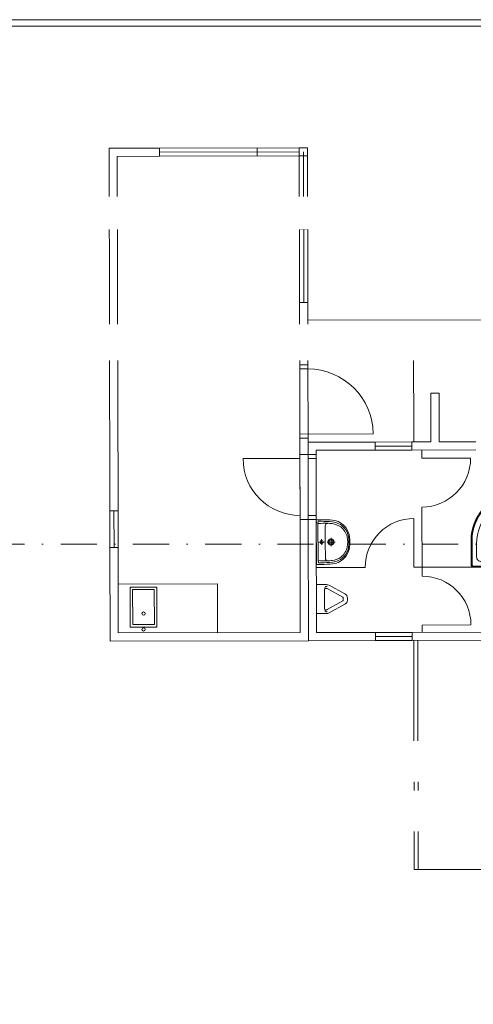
# Model space of a CAD drawing. Header units: millimetres. Extents: x -796345 to 3713765, y -2985421 to 2187451.
# Tile 212 of 256: x 440167 to 445749, y -5656 to 6446. Entities that reach past the tile are written whole.
import ezdxf
from ezdxf import colors
from ezdxf.entities.mleader import LeaderData, LeaderLine
from ezdxf.math import Vec2, Vec3

# ---------------------------------------------------------------- set-up
doc = ezdxf.new("R2010")
doc.units = ezdxf.units.MM
doc.linetypes.add('CENTERX2', pattern=[101.6, 63.5, -12.7, 12.7, -12.7])
doc.linetypes.add('DASHDOT', pattern=[25.4, 12.7, -6.35, 0, -6.35])
for name, color, linetype, lineweight in [('A99_N_osy', 1, 'CENTERX2', 9), ('A99_N_txt-popis-50', 240, 'Continuous', 9), ('A99_S_kce-rez-ten', 7, 'Continuous', 9)]:
    doc.layers.add(name, color=color, linetype=linetype, lineweight=lineweight)
doc.styles.add('A99_popis', font='isocpeur.ttf')

# ---------------------------------------------------------------- blocks, each defined once
blk = doc.blocks.new('rohova-kruh90')
at = {"lineweight": 0}
for points in [[(0, 0), (874, 0, 0.40794), (896, 22), (896, 330, 0.390394), (391, 892), (22, 896, 0.409143), (0, 874)], [(7, 22, 0.406743), (22, 7), (874, 7, 0.406734), (889, 22), (889, 330, 0.39027), (391, 885), (22, 889, 0.40753), (7, 874)], [(13, 22, 0.404377), (22, 13), (874, 13, 0.404372), (883, 22), (883, 330, 0.390143), (391, 878), (22, 883, 0.404372), (13, 874)], [(125, 829, 0.407116), (67, 771), (67, 125, 0.41872), (125, 67), (771, 67, 0.418721), (829, 125), (829, 289, 0.409609), (305, 829)]]:
    blk.add_lwpolyline(points, format="xyb", close=True, dxfattribs=at)
for radius in [41.1, 30.3]:
    blk.add_circle((193, 193), radius, dxfattribs=at)
for radius, start, end in [(620, 357.6545, 92.364), (485, 356.9971, 93.0214), (350, 355.833, 94.1855), (216, 353.2059, 96.8126)]:
    blk.add_arc((132, 132), radius, start, end, dxfattribs=at)
blk = doc.blocks.new('800-100')
at = {"linetype": 'Continuous', "lineweight": 0}
for p, q in [((0, -100), (0, 800)), ((50, 0), (-850, 0)), ((-800, -100), (-800, 0)), ((50, -100), (-850, -100))]:
    blk.add_line(p, q, dxfattribs=at)
blk.add_arc((0, 0), 800, 90, 180, dxfattribs=at)

msp = doc.modelspace()

# ---------------------------------------------------------------- linework, layer by layer
at = {"layer": 'A99_N_osy', "linetype": 'DASHDOT', "ltscale": 35}
msp.add_line((487349.6, 0), (296400, 0), dxfattribs=at)
at = {"layer": 'A99_S_kce-rez-ten', "lineweight": 9, "ltscale": 2}
for p, q in [((441267.6, 4865.7), (441887.6, 4867)), ((441887.6, 4867), (441267.6, 4865.7)), ((441267.6, 4865.7), (441887.6, 4867)), ((441887.6, 4867), (441267.6, 4865.7)), ((441277, 407.7), (441267.6, 4865.7)), ((441277, 407.7), (441267.6, 4865.7)), ((443707.6, 4870.8), (441887.6, 4867)), ((443707.6, 4870.8), (441887.6, 4867)), ((441887.8, 4767), (441887.6, 4867)), ((441887.8, 4767), (441887.6, 4867)), ((443087.8, 4769.5), (443087.6, 4869.5)), ((443087.8, 4769.5), (443087.6, 4869.5)), ((443711.6, 2970.8), (443707.6, 4870.8)), ((443707.6, 4870.8), (443711.6, 2970.8)), ((443707.8, 4770.8), (443707.6, 4870.8)), ((443711.6, 2970.8), (443707.6, 4870.8)), ((443707.6, 4870.8), (443711.6, 2970.8)), ((443707.8, 4770.8), (443707.6, 4870.8)), ((441887.8, 4767), (441367.8, 4765.9)), ((441887.8, 4767), (441367.8, 4765.9)), ((441367.8, 4765.9), (441377, 407.9)), ((441367.8, 4765.9), (441377, 407.9)), ((441887.7, 4817), (443607.7, 4820.6)), ((441887.7, 4817), (443607.7, 4820.6)), ((443607.8, 4770.6), (441887.8, 4767)), ((443607.8, 4770.6), (441887.8, 4767)), ((443607.8, 4770.6), (443611.6, 2970.6)), ((443607.8, 4770.6), (443611.6, 2970.6)), ((443661.6, 2970.7), (443657.7, 4820.7)), ((443661.6, 2970.7), (443657.7, 4820.7)), ((443613.2, 2202.6), (443611.6, 2970.6)), ((443613.2, 2202.6), (443611.6, 2970.6)), ((443711.6, 2970.8), (443713.2, 2202.8)), ((443711.6, 2970.8), (443713.2, 2202.8)), ((455520, 2777.8), (443712, 2752.8)), ((455520, 2777.8), (443712, 2752.8)), ((443712.7, 2452.8), (454012.7, 2474.6)), ((443712.7, 2452.8), (454012.7, 2474.6)), ((445015.2, 1255.6), (445012.7, 2455.6)), ((445015.2, 1255.6), (445012.7, 2455.6)), ((443713.2, 2202.8), (443613.2, 2202.6)), ((443713.2, 2202.8), (443613.2, 2202.6)), ((445226.7, 1856), (445326.7, 1856.2)), ((445226.7, 1856), (445326.7, 1856.2)), ((445227.9, 1256), (445226.7, 1856)), ((445227.9, 1256), (445226.7, 1856)), ((445327.9, 1256.2), (445326.7, 1856.2)), ((445327.9, 1256.2), (445326.7, 1856.2)), ((443715.1, 1302.8), (443615.1, 1302.6)), ((443715.1, 1302.8), (443615.1, 1302.6)), ((444540.7, 1254.6), (443715.2, 1252.8)), ((444540.7, 1254.6), (443715.2, 1252.8)), ((444540.7, 1254.6), (443715.2, 1252.8)), ((444540.7, 1254.6), (443715.2, 1252.8)), ((443715.5, 1102.8), (443715.2, 1252.8)), ((443715.5, 1102.8), (443715.2, 1252.8)), ((444990.7, 1255.5), (444540.7, 1254.6)), ((444990.7, 1255.5), (444540.7, 1254.6)), ((444540.9, 1154.6), (444540.7, 1254.6)), ((444540.9, 1154.6), (444540.7, 1254.6)), ((445227.9, 1256), (444990.7, 1255.5)), ((444990.7, 1255.5), (444990.9, 1155.5)), ((444990.7, 1255.5), (444990.9, 1155.5)), ((445777.9, 1257.2), (445327.9, 1256.2)), ((443715.5, 1102.8), (443615.5, 1102.6)), ((443715.5, 1102.8), (443615.5, 1102.6)), ((443715.5, 1102.8), (443615.5, 1102.6)), ((443715.5, 1102.8), (443615.5, 1102.6)), ((443615.6, 1052.6), (443615.5, 1102.6)), ((443615.6, 1052.6), (443615.5, 1102.6)), ((443615.6, 1052.6), (443615.5, 1102.6)), ((443615.6, 1052.6), (443615.5, 1102.6)), ((443717.2, 302.8), (443715.4, 1177.8)), ((443717.2, 302.8), (443715.4, 1177.8)), ((443715.5, 1102.8), (443815.5, 1103)), ((443715.5, 1102.8), (443815.5, 1103)), ((443815.4, 1153), (444540.9, 1154.6)), ((443815.4, 1153), (444540.9, 1154.6)), ((443815.4, 1153), (443815.5, 1103)), ((443815.4, 1153), (443815.5, 1103)), ((443815.4, 1153), (443815.5, 1103)), ((443815.4, 1153), (443815.5, 1103)), ((443815.6, 1053), (443815.5, 1103)), ((443815.6, 1053), (443815.5, 1103)), ((444990.8, 1205.5), (444540.8, 1204.6)), ((444990.8, 1205.5), (444540.8, 1204.6)), ((444990.9, 1155.5), (444540.9, 1154.6)), ((444990.9, 1155.5), (444540.9, 1154.6)), ((444990.9, 1155.5), (445778.1, 1157.2)), ((444990.9, 1155.5), (445778.1, 1157.2)), ((445115.6, 1055.8), (445115.4, 1155.8)), ((445115.6, 1055.8), (445115.4, 1155.8)), ((443615.6, 1052.6), (442915.6, 1051.1)), ((443615.6, 1052.6), (442915.6, 1051.1)), ((443615.6, 1052.6), (442915.6, 1051.1)), ((443615.6, 1052.6), (442915.6, 1051.1)), ((443617.1, 352.6), (443615.6, 1052.6)), ((443617.2, 302.6), (443615.6, 1052.6)), ((443617.1, 352.6), (443615.6, 1052.6)), ((443617.2, 302.6), (443615.6, 1052.6)), ((443715.6, 1052.8), (443815.6, 1053)), ((443715.6, 1052.8), (443815.6, 1053)), ((443817.1, 353), (443815.6, 1053)), ((443817.1, 353), (443815.6, 1053)), ((445715.6, 1057.1), (445115.6, 1055.8)), ((445715.6, 1057.1), (445115.6, 1055.8)), ((441277, 407.7), (441377, 407.9)), ((441277, 407.7), (441377, 407.9)), ((441277, 407.7), (441278, -42.3)), ((441277, 407.7), (441278, -42.3)), ((441328, -42.2), (441327, 407.8)), ((441328, -42.2), (441327, 407.8)), ((441377, 407.9), (441378, -42.1)), ((441377, 407.9), (441378, -42.1)), ((445118.7, -394.2), (445116.9, 455.8)), ((445118.7, -394.2), (445116.9, 455.8)), ((443617.2, 302.6), (443617.1, 352.6)), ((443617.2, 302.6), (443617.1, 352.6)), ((443717.2, 302.8), (443617.2, 302.6)), ((443617.2, 302.6), (443717.2, 302.8)), ((443717.2, 302.8), (443617.2, 302.6)), ((443717.2, 302.8), (443617.2, 302.6)), ((443617.2, 302.6), (443717.2, 302.8)), ((443717.2, 302.8), (443617.2, 302.6)), ((443617.2, 302.6), (443617.3, 252.6)), ((443617.2, 302.6), (443620.2, -1087.4)), ((443617.2, 302.6), (443617.3, 252.6)), ((443617.2, 302.6), (443620.2, -1087.4)), ((443717.1, 352.8), (443817.1, 353)), ((443717.1, 352.8), (443817.1, 353)), ((443717.2, 302.8), (443817.2, 303)), ((443717.2, 302.8), (443817.2, 303)), ((443717.2, 302.8), (443720.4, -1187.2)), ((443720.4, -1187.2), (443717.2, 302.8)), ((443717.2, 302.8), (443720.4, -1187.2)), ((443717.2, 302.8), (443720.4, -1187.2)), ((443720.4, -1187.2), (443717.2, 302.8)), ((443717.2, 302.8), (443720.4, -1187.2)), ((443817.2, 303), (443817.1, 353)), ((443817.2, 303), (443817.1, 353)), ((443820.2, -1087), (443817.2, 303)), ((443820.2, -1087), (443817.2, 303)), ((445017.2, 315.6), (445018.5, -284.4)), ((445017.2, 315.6), (445018.5, -284.4)), ((441378, -42.1), (441278, -42.3)), ((441378, -42.1), (441278, -42.3)), ((441280.4, -1192.3), (441278, -42.3)), ((441280.4, -1192.3), (441278, -42.3)), ((441378, -42.1), (441380.2, -1092.1)), ((441378, -42.1), (441380.2, -1092.1)), ((444418.5, -285.7), (443818.5, -287)), ((444418.5, -285.7), (443818.5, -287)), ((445118.5, -284.2), (445018.5, -284.4)), ((445118.5, -284.2), (445018.5, -284.4)), ((445118.5, -284.2), (446618.5, -281)), ((445118.5, -284.2), (446618.5, -281)), ((441378.9, -492.1), (442601.9, -489.5)), ((441378.9, -492.1), (442601.9, -489.5)), ((442601.9, -489.5), (442603.2, -1089.5)), ((442601.9, -489.5), (442603.2, -1089.5)), ((441380.2, -1092.1), (443620.2, -1087.4)), ((441380.2, -1092.1), (443620.2, -1087.4)), ((444545.6, -1085.4), (443820.2, -1087)), ((444545.6, -1085.4), (443820.2, -1087)), ((444995.6, -1084.5), (444545.6, -1085.4)), ((444995.6, -1084.5), (444545.6, -1085.4)), ((444545.6, -1085.4), (444545.8, -1185.4)), ((444545.6, -1085.4), (444545.8, -1185.4)), ((447920.2, -1078.3), (444995.6, -1084.5)), ((447920.2, -1078.3), (444995.6, -1084.5)), ((444995.8, -1184.5), (444995.6, -1084.5)), ((444995.8, -1184.5), (444995.6, -1084.5)), ((445720, -993), (445120, -994.2)), ((445720, -993), (445120, -994.2)), ((445120.2, -1084.2), (445120, -994.2)), ((445120.2, -1084.2), (445120, -994.2)), ((443720.4, -1187.2), (441280.4, -1192.3)), ((443720.4, -1187.2), (441280.4, -1192.3)), ((444545.8, -1185.4), (443720.4, -1187.2)), ((444545.8, -1185.4), (443720.4, -1187.2)), ((444995.7, -1134.5), (444545.7, -1135.4)), ((444995.7, -1134.5), (444545.7, -1135.4)), ((444995.8, -1184.5), (444545.8, -1185.4)), ((444995.8, -1184.5), (444545.8, -1185.4)), ((448020.4, -1178.1), (444995.8, -1184.5)), ((448020.4, -1178.1), (444995.8, -1184.5)), ((445021.8, -3951.4), (445015.9, -1184.4)), ((445021.8, -4000), (445015.9, -1184.4)), ((445071.8, -3951.3), (445065.9, -1184.3)), ((445071.8, -3951.3), (445065.9, -1184.3)), ((445071.9, -4001.3), (445071.4, -3784.3)), ((445071.9, -4001.3), (445071.4, -3784.3)), ((446571.9, -3998.1), (445021.8, -4000)), ((446571.9, -3998.1), (445071.9, -4001.3))]:
    msp.add_line(p, q, dxfattribs=at)
at = {"layer": 'A99_S_kce-rez-ten', "lineweight": 5, "ltscale": 2}
for p, q in [((443817.2, 303), (443817.3, 253)), ((443817.2, 303), (443817.3, 253)), ((443817.2, 300.2), (443876.8, 300.3)), ((443817.2, 300.2), (443876.8, 300.3)), ((443818.4, -249.8), (443817.2, 300.2)), ((443818.4, -249.8), (443817.2, 300.2)), ((443837.3, 253), (443841.5, 280.3)), ((443837.3, 253), (443841.5, 280.3)), ((443838.3, -202.5), (443837.3, 253)), ((443838.3, -202.5), (443837.3, 253)), ((443876.8, 280.3), (443841.5, 280.3)), ((443876.8, 280.3), (443841.5, 280.3)), ((443927.8, 25.4), (443927.4, 225.4)), ((443927.8, 25.4), (443927.4, 225.4)), ((443918.7, 25.4), (443846.9, 25.3)), ((443918.7, 25.4), (443846.9, 25.3)), ((443882.7, 61.2), (443882.9, -10.5)), ((443882.7, 61.2), (443882.9, -10.5)), ((443927.8, 25.4), (443928.2, -174.6)), ((443927.8, 25.4), (443928.2, -174.6)), ((444048.8, 25.7), (443948.8, 25.5)), ((444048.8, 25.7), (443948.8, 25.5)), ((443998.7, 75.6), (443998.9, -24.4)), ((443998.7, 75.6), (443998.9, -24.4)), ((443838.3, -202.5), (443842.5, -229.7)), ((443838.3, -202.5), (443842.5, -229.7)), ((443877.9, -229.7), (443842.5, -229.7)), ((443877.9, -229.7), (443842.5, -229.7)), ((443878, -249.7), (443818.4, -249.8)), ((443878, -249.7), (443818.4, -249.8))]:
    msp.add_line(p, q, dxfattribs=at)
at = {"layer": 'A99_S_kce-rez-ten', "lineweight": 5}
for p, q in [((443818.9, -497.8), (443942.7, -497.5)), ((443819.7, -853.6), (443818.9, -497.8)), ((443918.9, -675.5), (443918.6, -565.1)), ((443942.8, -543.5), (443921.3, -543.6)), ((444142.6, -651.3), (443949.4, -545.2)), ((443976.1, -505.9), (444169.2, -612.1)), ((443918.9, -675.5), (443919.1, -785.8)), ((444142.7, -698.7), (443950, -805.6)), ((444148.7, -675), (444148.7, -661.1)), ((444148.7, -675), (444148.7, -688.9)), ((444199.7, -661), (444199.8, -674.9)), ((444199.8, -674.9), (444199.8, -688.8)), ((443943.3, -807.3), (443921.9, -807.4)), ((444169.4, -737.8), (443976.8, -844.8)), ((443943.4, -853.3), (443819.7, -853.6))]:
    msp.add_line(p, q, dxfattribs=at)
at = {"layer": 'A99_S_kce-rez-ten', "lineweight": 9, "ltscale": 2}
for points in [[(446334.9, 3346), (446334.9, 3346), (446334.9, 6445.7), (438880, 6445.7), (438880, 6445.7)], [(438880, 6365.7), (438880, 6365.7), (446254.9, 6365.7), (446254.9, 3280), (446254.9, 3280)], [(443609.7, 3870.6), (443709.7, 3870.8)], [(443609.7, 3870.6), (443709.7, 3870.8)], [(443611.6, 2970.6), (443711.6, 2970.8)], [(443611.6, 2970.6), (443711.6, 2970.8)], [(443615.5, 1102.6), (443615.1, 1302.6)], [(443615.5, 1102.6), (443615.1, 1302.6)], [(443715.5, 1102.8), (443715.1, 1302.8)], [(443715.5, 1102.8), (443715.1, 1302.8)]]:
    msp.add_lwpolyline(points, dxfattribs=at)
for points in [[(443607.8, 4770.6), (443707.8, 4770.8), (443707.6, 4870.8), (443607.6, 4870.6)], [(443607.8, 4770.6), (443707.8, 4770.8), (443707.6, 4870.8), (443607.6, 4870.6)], [(441854.8, -1019.3), (441527.7, -1020), (441526.6, -527.8), (441853.8, -527.1)], [(441854.8, -1019.3), (441527.7, -1020), (441526.6, -527.8), (441853.8, -527.1)], [(441824.7, -989.3), (441557.6, -989.9), (441556.7, -557.7), (441823.8, -557.2)], [(441824.7, -989.3), (441557.6, -989.9), (441556.7, -557.7), (441823.8, -557.2)]]:
    msp.add_lwpolyline(points, close=True, dxfattribs=at)
at = {"layer": 'A99_S_kce-rez-ten', "lineweight": 5, "ltscale": 2}
msp.add_lwpolyline([(443817.5, 253), (443817.3, 253)], dxfattribs=at)
msp.add_lwpolyline([(443817.5, 253), (443817.3, 253)], dxfattribs=at)
for centre, radius in [((443882.8, 25.3), 20), ((443882.8, 25.3), 20), ((443998.8, 25.6), 37.5), ((443998.8, 25.6), 37.5), ((443998.8, 25.6), 25), ((443998.8, 25.6), 25)]:
    msp.add_circle(centre, radius, dxfattribs=at)
at = {"layer": 'A99_S_kce-rez-ten', "lineweight": 9, "ltscale": 2}
for centre in [(441690.9, -854.2), (441690.9, -854.2), (441691.3, -1049), (441691.3, -1049)]:
    msp.add_circle(centre, 20.1, dxfattribs=at)
for centre, radius, start, end in [((443615.6, 1052.6), 700, 180.12122, 270.12122), ((443615.6, 1052.6), 700, 180.12122, 270.12122), ((443615.6, 1052.6), 700, 180.12122, 270.12122), ((443615.6, 1052.6), 700, 180.12122, 270.12122), ((445115.6, 1055.8), 600, 270.12122, 0.12122), ((445115.6, 1055.8), 600, 270.12122, 0.12122), ((445018.5, -284.4), 600, 90.12122, 180.12122), ((445018.5, -284.4), 600, 90.12122, 180.12122), ((445120, -994.2), 600, 0.12122, 90.12122), ((445120, -994.2), 600, 0.12122, 90.12122)]:
    msp.add_arc(centre, radius, start, end, dxfattribs=at)
at = {"layer": 'A99_S_kce-rez-ten', "lineweight": 5, "ltscale": 2}
for centre, radius, start, end in [((443924.9, -1065.4), 1321.3, 88.59431, 93.80045), ((443924.9, -1065.4), 1321.3, 88.59431, 93.80045), ((443873.1, -1222.8), 1523.1, 84.61399, 89.85945), ((443873.1, -1222.8), 1523.1, 84.61399, 89.85945), ((443873.1, -1222.8), 1503.1, 84.60327, 89.85772), ((443873.1, -1222.8), 1503.1, 84.60327, 89.85772), ((443957.4, 225.5), 30, 90.12122, 180.12122), ((443957.4, 225.5), 30, 90.12122, 180.12122), ((443969.9, 58.5), 197.3, 78.00989, 93.64991), ((443969.9, 58.5), 197.3, 78.00989, 93.64991), ((443989.5, 36.4), 216.3, 53.8824, 84.33061), ((443989.5, 36.4), 216.3, 53.8824, 84.33061), ((443988.4, 41.5), 233.7, 42.29439, 83.59166), ((443988.4, 41.5), 233.7, 42.29439, 83.59166), ((443995, 64.3), 230.3, 37.10844, 84.7609), ((443995, 64.3), 230.3, 37.10844, 84.7609), ((443990.8, 39.7), 212.8, 13.06762, 53.63637), ((443990.8, 39.7), 212.8, 13.06762, 53.63637), ((444005.7, 57.5), 210.1, 8.30544, 42.22648), ((444005.7, 57.5), 210.1, 8.30544, 42.22648), ((443997, 63.6), 229.1, 6.09345, 37.54533), ((443997, 63.6), 229.1, 6.09345, 37.54533), ((443802.4, 25.2), 400.7, 351.24317, 8.99926), ((443802.4, 25.2), 400.7, 351.24317, 8.99926), ((443817.8, 25.2), 400.7, 351.24317, 8.99926), ((443817.8, 25.2), 400.7, 351.24317, 8.99926), ((443829.2, 25.2), 400.7, 351.24317, 8.99926), ((443829.2, 25.2), 400.7, 351.24317, 8.99926), ((443990.9, 11.4), 212.8, 306.60607, 347.17482), ((443990.9, 11.4), 212.8, 306.60607, 347.17482), ((444005.8, -6.3), 210.1, 318.01596, 351.937), ((444005.8, -6.3), 210.1, 318.01596, 351.937), ((443997.2, -12.4), 229.1, 322.69711, 354.14899), ((443997.2, -12.4), 229.1, 322.69711, 354.14899), ((443920.3, 1118.3), 1323.4, 266.44595, 271.64416), ((443920.3, 1118.3), 1323.4, 266.44595, 271.64416), ((443867.8, 1273.4), 1503.1, 270.38472, 275.63917), ((443867.8, 1273.4), 1503.1, 270.38472, 275.63917), ((443958.2, -174.5), 30, 180.12122, 270.12122), ((443958.2, -174.5), 30, 180.12122, 270.12122), ((443970, -7.5), 197.3, 266.59252, 282.23255), ((443970, -7.5), 197.3, 266.59252, 282.23255), ((443989.6, 14.7), 216.3, 275.91183, 306.36003), ((443989.6, 14.7), 216.3, 275.91183, 306.36003), ((443988.5, 9.7), 233.7, 276.65078, 317.94804), ((443988.5, 9.7), 233.7, 276.65078, 317.94804), ((443995.2, -13.1), 230.3, 275.48154, 323.134), ((443995.2, -13.1), 230.3, 275.48154, 323.134), ((443867.8, 1273.4), 1523.1, 270.38299, 275.62844), ((443867.8, 1273.4), 1523.1, 270.38299, 275.62844)]:
    msp.add_arc(centre, radius, start, end, dxfattribs=at)
at = {"layer": 'A99_S_kce-rez-ten', "lineweight": 5, "extrusion": (0, 0, -1)}
for centre, major_axis, start_param, end_param in [((444023.7, -564.9), (105.1, 0.2), 3.1415927, 3.5486335), ((443942.2, -533.4), (16.4, 0), 3.5486335, 5.2875666), ((443942.8, -555), (63.8, 0.1), -1.5707963, -1.0206213), ((443942.8, -555), (12.8, 0), 4.712389, 5.262564), ((444135.9, -661.1), (12.8, 0), -1.0206213, 0), ((444136, -688.9), (12.8, 0), 0, 1.0206213), ((444135.9, -661.1), (63.8, 0.1), -1.0206213, 0), ((444136, -688.9), (63.8, 0.1), 0, 1.0206213), ((444024.2, -785.6), (105.1, 0.2), 2.7345519, 3.1415927), ((443942.8, -817.4), (16.4, 0), 0.9956187, 2.7345519), ((443943.3, -795.8), (12.8, 0), 1.0206213, 1.5707963), ((443943.3, -795.8), (63.8, 0.1), 1.0206213, 1.5707963)]:
    msp.add_ellipse(centre, major_axis=major_axis, ratio=0.900435, start_param=start_param, end_param=end_param, dxfattribs=at)

# ---------------------------------------------------------------- block references
at = {"layer": 'A99_S_kce-rez-ten', "lineweight": 9, "ltscale": 2, "rotation": 270.1212188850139}
msp.add_blockref('800-100', (443715, 1352.8), dxfattribs=at)
msp.add_blockref('800-100', (443715, 1352.8), dxfattribs=at)
at = {"layer": 'A99_S_kce-rez-ten', "lineweight": 9, "ltscale": 2, "xscale": -1, "rotation": 0.1212188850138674}
msp.add_blockref('rohova-kruh90', (446618.5, -281), dxfattribs=at)
msp.add_blockref('rohova-kruh90', (446618.5, -281), dxfattribs=at)

# ---------------------------------------------------------------- leaders
at = {"layer": 'A99_N_txt-popis-50', "lineweight": 9}
ml = msp.add_multileader_mtext('Standard', dxfattribs=at)
ml.set_content('\\A1;{\\C256;výměna stávajících sekčních vrat za nová  }', color=1, style='A99_popis')
ml.set_leader_properties(color=256, linetype='ByLayer', lineweight=-1)
ml.build(insert=Vec2(0, 0))
ml.multileader.update_dxf_attribs({"dogleg_length": 6.4, "arrow_head_size": 200, "scale": 200})
ctx = ml.context
ctx.base_point, ctx.scale, ctx.char_height, ctx.arrow_head_size, ctx.landing_gap_size, ctx.plane_origin = Vec3(2700, 5010), 200, 400, 200, 400, Vec3(2512.5, -3085)
notes = []
notes.append((ctx, [(0, (1, 1, 0), (1420, 5010), (1, 0), 1280, [(0, [(-175, 5010)], 0, [])])]))
ctx.mtext.insert, ctx.mtext.width, ctx.mtext.flow_direction = Vec3(3100, 5210.2), 5995, 5
ml = msp.add_multileader_mtext('Standard', dxfattribs=at)
ml.set_content('\\A1;{\\C256;demontáž oplocení}', color=1, style='A99_popis')
ml.set_leader_properties(color=256, linetype='ByLayer', lineweight=-1)
ml.build(insert=Vec2(0, 0))
ml.multileader.update_dxf_attribs({"dogleg_length": 1, "arrow_head_size": 300, "scale": 200})
ctx = ml.context
ctx.base_point, ctx.scale, ctx.char_height, ctx.arrow_head_size, ctx.landing_gap_size, ctx.plane_origin = Vec3(403660, -5325), 200, 500, 300, 250, Vec3(407330, -12791)
notes.append((ctx, [(1, (1, 1, 0), (410295, -5325), (-1, 0), 585, [(0, [(410295, -4500)], 0, [])])]))
ctx.mtext.insert, ctx.mtext.width, ctx.mtext.defined_height, ctx.mtext.flow_direction = Vec3(403910, -5000), 5760, 2293.3, 5
ctx.mtext.has_bg_fill, ctx.mtext.bg_color, ctx.mtext.bg_scale_factor, ctx.mtext.bg_transparency, ctx.mtext.use_window_bg_color = 1, -1073741824, 1, 0, 1
for ctx, leaders in notes:
    for number, flags, end, landing, length, lines in leaders:
        leader = LeaderData()
        leader.index, (leader.has_last_leader_line, leader.has_dogleg_vector, leader.attachment_direction) = number, flags
        leader.last_leader_point, leader.dogleg_vector, leader.dogleg_length = Vec3(end), Vec3(landing), length
        for number, points, colour, breaks in lines:
            line = LeaderLine()
            line.index, line.vertices, line.color, line.breaks = number, Vec3.list(points), colors.encode_raw_color(colour), breaks
            leader.lines.append(line)
        ctx.leaders.append(leader)

# ---------------------------------------------------------------- next in the draw order: leaders
ml = msp.add_multileader_mtext('Standard', dxfattribs=at)
ml.set_content('\\A1;{\\C256;výměna vrat}', color=1, style='A99_popis')
ml.set_leader_properties(color=256, linetype='ByLayer', lineweight=-1)
ml.build(insert=Vec2(0, 0))
ml.multileader.update_dxf_attribs({"dogleg_length": 1, "arrow_head_size": 200, "scale": 200})
ctx = ml.context
ctx.base_point, ctx.scale, ctx.char_height, ctx.arrow_head_size, ctx.landing_gap_size, ctx.plane_origin = Vec3(300930, 4010), 200, 400, 200, 250, Vec3(303735, -5025.8)
notes = []
notes.append((ctx, [(0, (1, 1, 0), (300285, 4010), (1, 0), 645, [(0, [(299765, 4010)], 0, [])])]))
ctx.mtext.insert, ctx.mtext.width, ctx.mtext.defined_height, ctx.mtext.flow_direction = Vec3(301180, 4270), 3255, 1693.3, 5
ctx.mtext.has_bg_fill, ctx.mtext.bg_color, ctx.mtext.bg_scale_factor, ctx.mtext.bg_transparency, ctx.mtext.use_window_bg_color = 1, -1073741824, 1, 0, 1
ml = msp.add_multileader_mtext('Standard', dxfattribs=at)
ml.set_content('\\A1;{\\C256;demontáž stěnových panelů PUR, tl.40mm, včetně výplní otvorů a klempířských výrobků}', color=1, style='A99_popis')
ml.set_leader_properties(color=256, linetype='ByLayer', lineweight=-1)
ml.build(insert=Vec2(0, 0))
ml.multileader.update_dxf_attribs({"dogleg_length": 1, "arrow_head_size": 300, "scale": 200})
ctx = ml.context
ctx.base_point, ctx.scale, ctx.char_height, ctx.arrow_head_size, ctx.landing_gap_size, ctx.plane_origin = Vec3(301405, -3355), 200, 500, 300, 250, Vec3(314625, -10211)
notes.append((ctx, [(1, (1, 1, 0), (317590, -3355), (-1, 0), 585, [(0, [(317590, -890)], 0, [])])]))
ctx.mtext.insert, ctx.mtext.width, ctx.mtext.flow_direction = Vec3(301655, -3030), 15225, 5
ctx.mtext.has_bg_fill, ctx.mtext.bg_color, ctx.mtext.bg_scale_factor, ctx.mtext.bg_transparency, ctx.mtext.use_window_bg_color = 1, -1073741824, 1, 0, 1
for ctx, leaders in notes:
    for number, flags, end, landing, length, lines in leaders:
        leader = LeaderData()
        leader.index, (leader.has_last_leader_line, leader.has_dogleg_vector, leader.attachment_direction) = number, flags
        leader.last_leader_point, leader.dogleg_vector, leader.dogleg_length = Vec3(end), Vec3(landing), length
        for number, points, colour, breaks in lines:
            line = LeaderLine()
            line.index, line.vertices, line.color, line.breaks = number, Vec3.list(points), colors.encode_raw_color(colour), breaks
            leader.lines.append(line)
        ctx.leaders.append(leader)

# ---------------------------------------------------------------- next in the draw order: leaders
ml = msp.add_multileader_mtext('Standard', dxfattribs=at)
ml.set_content('\\A1;{\\C256;demontáž stěnových panelů PUR, tl.40mm, včetně výplní otvorů a klempířských výrobků}', color=1, style='A99_popis')
ml.set_leader_properties(color=256, linetype='ByLayer', lineweight=-1)
ml.build(insert=Vec2(0, 0))
ml.multileader.update_dxf_attribs({"dogleg_length": 1, "arrow_head_size": 300, "scale": 200})
ctx = ml.context
ctx.base_point, ctx.scale, ctx.char_height, ctx.arrow_head_size, ctx.landing_gap_size, ctx.plane_origin = Vec3(394110, -2745), 200, 500, 300, 250, Vec3(407330, -10211)
notes = []
notes.append((ctx, [(1, (1, 1, 0), (410295, -2745), (-1, 0), 585, [(0, [(410295, -890)], 0, [])])]))
ctx.mtext.insert, ctx.mtext.width, ctx.mtext.defined_height, ctx.mtext.flow_direction = Vec3(394360, -2420), 15225, 2293.3, 5
ctx.mtext.has_bg_fill, ctx.mtext.bg_color, ctx.mtext.bg_scale_factor, ctx.mtext.bg_transparency, ctx.mtext.use_window_bg_color = 1, -1073741824, 1, 0, 1
for ctx, leaders in notes:
    for number, flags, end, landing, length, lines in leaders:
        leader = LeaderData()
        leader.index, (leader.has_last_leader_line, leader.has_dogleg_vector, leader.attachment_direction) = number, flags
        leader.last_leader_point, leader.dogleg_vector, leader.dogleg_length = Vec3(end), Vec3(landing), length
        for number, points, colour, breaks in lines:
            line = LeaderLine()
            line.index, line.vertices, line.color, line.breaks = number, Vec3.list(points), colors.encode_raw_color(colour), breaks
            leader.lines.append(line)
        ctx.leaders.append(leader)

# ---------------------------------------------------------------- next in the draw order: leaders
ml = msp.add_multileader_mtext('Standard', dxfattribs=at)
ml.set_content('\\A1;{\\C256;základ 600/500mm, úroveň -1,065m, prostý beton C16/20}', color=1, style='A99_popis')
ml.set_leader_properties(color=256, linetype='ByLayer', lineweight=-1)
ml.build(insert=Vec2(0, 0))
ml.multileader.update_dxf_attribs({"dogleg_length": 3.23, "arrow_head_size": 200, "scale": 200})
ctx = ml.context
ctx.base_point, ctx.scale, ctx.char_height, ctx.arrow_head_size, ctx.landing_gap_size, ctx.plane_origin = Vec3(21815, 2400), 200, 400, 200, 250, Vec3(27702.5, -7905.8)
notes = []
notes.append((ctx, [(0, (1, 1, 0), (21170, 2400), (1, 0), 645, [(0, [(21170, -1127)], 0, [])])]))
ctx.mtext.insert, ctx.mtext.width, ctx.mtext.defined_height, ctx.mtext.flow_direction = Vec3(22065, 2660), 8793.198, 8.47, 5
ctx.mtext.has_bg_fill, ctx.mtext.bg_color, ctx.mtext.bg_scale_factor, ctx.mtext.bg_transparency, ctx.mtext.use_window_bg_color = 1, -1073741824, 1, 0, 1
for ctx, leaders in notes:
    for number, flags, end, landing, length, lines in leaders:
        leader = LeaderData()
        leader.index, (leader.has_last_leader_line, leader.has_dogleg_vector, leader.attachment_direction) = number, flags
        leader.last_leader_point, leader.dogleg_vector, leader.dogleg_length = Vec3(end), Vec3(landing), length
        for number, points, colour, breaks in lines:
            line = LeaderLine()
            line.index, line.vertices, line.color, line.breaks = number, Vec3.list(points), colors.encode_raw_color(colour), breaks
            leader.lines.append(line)
        ctx.leaders.append(leader)

# ---------------------------------------------------------------- next in the draw order: leaders
ml = msp.add_multileader_mtext('Standard', dxfattribs=at)
ml.set_content('\\A1;{\\C256;sanace ŽB sloupů}', color=1, style='A99_popis')
ml.set_leader_properties(color=256, linetype='ByLayer', lineweight=-1)
ml.build(insert=Vec2(0, 0))
ml.multileader.update_dxf_attribs({"dogleg_length": 3.23, "arrow_head_size": 200, "scale": 200})
ctx = ml.context
ctx.base_point, ctx.scale, ctx.char_height, ctx.arrow_head_size, ctx.landing_gap_size, ctx.plane_origin = Vec3(42900, 2440), 200, 400, 200, 250, Vec3(47102.5, -8385.8)
notes = []
notes.append((ctx, [(0, (1, 1, 0), (42255, 2440), (1, 0), 645, [(0, [(42250, 620)], 0, [])])]))
ctx.mtext.insert, ctx.mtext.width, ctx.mtext.flow_direction = Vec3(43150, 2700), 4515, 5
ctx.mtext.has_bg_fill, ctx.mtext.bg_color, ctx.mtext.bg_scale_factor, ctx.mtext.bg_transparency, ctx.mtext.use_window_bg_color = 1, -1073741824, 1, 0, 1
for ctx, leaders in notes:
    for number, flags, end, landing, length, lines in leaders:
        leader = LeaderData()
        leader.index, (leader.has_last_leader_line, leader.has_dogleg_vector, leader.attachment_direction) = number, flags
        leader.last_leader_point, leader.dogleg_vector, leader.dogleg_length = Vec3(end), Vec3(landing), length
        for number, points, colour, breaks in lines:
            line = LeaderLine()
            line.index, line.vertices, line.color, line.breaks = number, Vec3.list(points), colors.encode_raw_color(colour), breaks
            leader.lines.append(line)
        ctx.leaders.append(leader)

doc.saveas('drawing.dxf')
